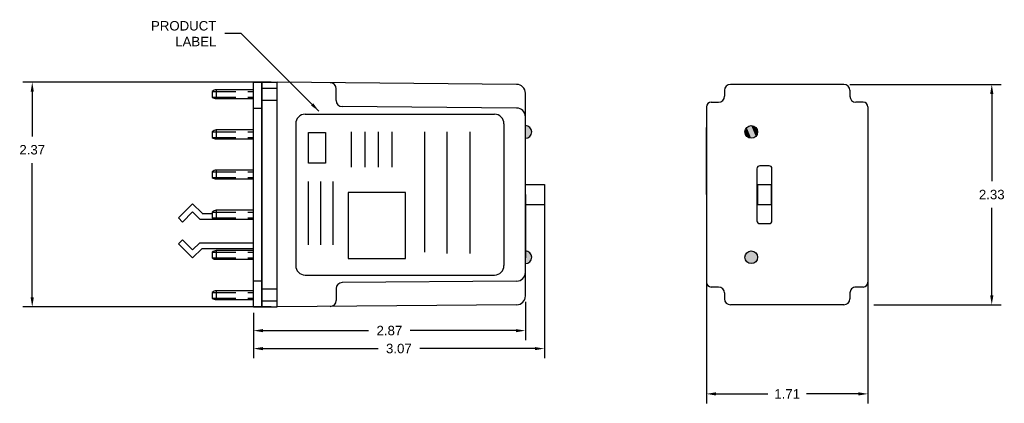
# Model space of a CAD drawing. Extents: x -11.8 to -1.4, y 7.7 to 11.8.
import ezdxf

# ---------------------------------------------------------------- set-up
doc = ezdxf.new("R2010")
doc.units = 0
doc.header["$LTSCALE"] = 0.5
doc.header["$MEASUREMENT"] = 0
doc.header["$PDMODE"] = 2
doc.header["$PDSIZE"] = 0.05
doc.linetypes.add('DASHED', pattern=[0.75, 0.5, -0.25])
doc.layers.get('0').update_dxf_attribs({"linetype": 'CONTINUOUS'})
doc.layers.get('DEFPOINTS').update_dxf_attribs({"linetype": 'CONTINUOUS'})
doc.layers.add('DIM', color=8, linetype='CONTINUOUS')
doc.layers.add('LAYER10', color=7, linetype='CONTINUOUS')
doc.styles.get("Standard").update_dxf_attribs({"font": 'ARIAL.TTF'})
doc.dimstyles.get("Standard").update_dxf_attribs({"dimtxt": 0.18, "dimasz": 0.18, "dimexe": 0.18, "dimexo": 0.0625, "dimgap": 0.09, "dimtad": 0, "dimtih": 1, "dimtoh": 1, "dimdec": 4, "dimzin": 0, "dimdsep": 46, "dimtxsty": 'STANDARD', "dimcen": 0.09, "dimadec": 0, "dimazin": 0, "dimtfac": 1, "dimtdec": 4, "dimtofl": 0, "dimtmove": 0, "dimatfit": 3, "dimfxl": 1, "dimtolj": 1, "dimtzin": 0, "dimarcsym": 0})

# ---------------------------------------------------------------- blocks, each defined once
blk = doc.blocks.new('*D1')
at = {"layer": 'DEFPOINTS', "color": 0}
for p in [(-4.515, 9.893), (-2.809, 9.893), (-2.809, 7.848)]:
    blk.add_point(p, dxfattribs=at)
at = {"layer": 'DIM', "color": 0, "lineweight": -2}
for p, q in [((-4.515, 9.83), (-4.515, 7.748)), ((-2.809, 9.83), (-2.809, 7.748)), ((-4.415, 7.848), (-3.868, 7.848)), ((-2.909, 7.848), (-3.457, 7.848))]:
    blk.add_line(p, q, dxfattribs=at)
at = {"layer": 'DIM', "color": 0}
for points in [[(-4.415, 7.865), (-4.415, 7.831), (-4.515, 7.848)], [(-2.909, 7.865), (-2.909, 7.831), (-2.809, 7.848)]]:
    blk.add_solid(points, dxfattribs=at)
at = {"layer": 'DIM', "color": 0, "insert": (-3.662, 7.848), "char_height": 0.1, "attachment_point": 5}
blk.add_mtext('\\A1;1.71', dxfattribs=at)
blk = doc.blocks.new('*D2')
at = {"layer": 'DEFPOINTS', "color": 0}
for p in [(-3.062, 11.12), (-2.809, 8.79), (-1.501, 8.79)]:
    blk.add_point(p, dxfattribs=at)
at = {"layer": 'DIM', "color": 0, "lineweight": -2}
for p, q in [((-3, 11.12), (-1.401, 11.12)), ((-1.501, 11.02), (-1.501, 10.096)), ((-1.501, 8.89), (-1.501, 9.814)), ((-2.747, 8.79), (-1.401, 8.79))]:
    blk.add_line(p, q, dxfattribs=at)
at = {"layer": 'DIM', "color": 0}
for points in [[(-1.518, 11.02), (-1.484, 11.02), (-1.501, 11.12)], [(-1.518, 8.89), (-1.484, 8.89), (-1.501, 8.79)]]:
    blk.add_solid(points, dxfattribs=at)
at = {"layer": 'DIM', "color": 0, "insert": (-1.501, 9.955), "char_height": 0.1, "attachment_point": 5}
blk.add_mtext('\\A1;2.33', dxfattribs=at)
blk = doc.blocks.new('*D4')
at = {"layer": 'DEFPOINTS', "color": 0}
for p in [(-9.051, 11.143), (-11.637, 8.768), (-9.051, 8.768)]:
    blk.add_point(p, dxfattribs=at)
at = {"layer": 'DIM', "color": 0, "lineweight": -2}
for p, q in [((-9.114, 11.143), (-11.737, 11.143)), ((-11.637, 11.043), (-11.637, 10.57)), ((-11.637, 8.868), (-11.637, 10.288)), ((-9.114, 8.768), (-11.737, 8.768))]:
    blk.add_line(p, q, dxfattribs=at)
at = {"layer": 'DIM', "color": 0}
for points in [[(-11.654, 11.043), (-11.62, 11.043), (-11.637, 11.143)], [(-11.654, 8.868), (-11.62, 8.868), (-11.637, 8.768)]]:
    blk.add_solid(points, dxfattribs=at)
at = {"layer": 'DIM', "color": 0, "insert": (-11.637, 10.429), "char_height": 0.1, "attachment_point": 5}
blk.add_mtext('\\A1;2.37', dxfattribs=at)
blk = doc.blocks.new('*D5')
at = {"layer": 'DEFPOINTS', "color": 0}
for p in [(-6.227, 9.955), (-9.301, 8.768), (-6.227, 8.327)]:
    blk.add_point(p, dxfattribs=at)
at = {"layer": 'DIM', "color": 0, "lineweight": -2}
for p, q in [((-6.227, 9.893), (-6.227, 8.227)), ((-9.301, 8.706), (-9.301, 8.227)), ((-9.201, 8.327), (-7.984, 8.327)), ((-6.327, 8.327), (-7.544, 8.327))]:
    blk.add_line(p, q, dxfattribs=at)
at = {"layer": 'DIM', "color": 0}
for points in [[(-9.201, 8.343), (-9.201, 8.31), (-9.301, 8.327)], [(-6.327, 8.31), (-6.327, 8.343), (-6.227, 8.327)]]:
    blk.add_solid(points, dxfattribs=at)
at = {"layer": 'DIM', "color": 0, "insert": (-7.764, 8.327), "char_height": 0.1, "attachment_point": 5}
blk.add_mtext('\\A1;3.07', dxfattribs=at)
blk = doc.blocks.new('*D6')
at = {"layer": 'DEFPOINTS', "color": 0}
for p in [(-6.427, 8.884), (-9.301, 8.768), (-6.427, 8.517)]:
    blk.add_point(p, dxfattribs=at)
at = {"layer": 'DIM', "color": 0, "lineweight": -2}
for p, q in [((-6.427, 8.821), (-6.427, 8.417)), ((-9.301, 8.706), (-9.301, 8.417)), ((-9.201, 8.517), (-8.085, 8.517)), ((-6.527, 8.517), (-7.643, 8.517))]:
    blk.add_line(p, q, dxfattribs=at)
at = {"layer": 'DIM', "color": 0}
for points in [[(-9.201, 8.533), (-9.201, 8.5), (-9.301, 8.517)], [(-6.527, 8.5), (-6.527, 8.533), (-6.427, 8.517)]]:
    blk.add_solid(points, dxfattribs=at)
at = {"layer": 'DIM', "color": 0, "insert": (-7.864, 8.517), "char_height": 0.1, "attachment_point": 5}
blk.add_mtext('\\A1;2.87', dxfattribs=at)

msp = doc.modelspace()

# ---------------------------------------------------------------- hatches: boundary and pattern name
for points in [[(-6.427, 10.685), (-6.427, 10.618), (-6.427, 10.551, 1)], [(-4.109, 10.618, 1), (-3.975, 10.618, 1)], [(-6.427, 9.359), (-6.427, 9.292), (-6.427, 9.225, 1)], [(-4.109, 9.292, 1), (-3.975, 9.292, 1)]]:
    msp.add_hatch(color=256).paths.add_polyline_path(points)

# ---------------------------------------------------------------- linework, layer by layer
at = {"color": 7, "linetype": 'Continuous'}
for p, q in [((-9.301, 8.767), (-9.301, 11.143)), ((-9.301, 11.143), (-9.207, 11.143)), ((-9.207, 8.767), (-9.207, 11.143)), ((-9.736, 11.045), (-9.736, 10.985)), ((-9.303, 11.064), (-9.694, 11.064)), ((-9.694, 11.064), (-9.694, 10.971)), ((-9.694, 10.971), (-9.303, 10.971)), ((-9.301, 10.868), (-9.207, 10.868)), ((-9.736, 10.62), (-9.736, 10.56)), ((-9.303, 10.639), (-9.694, 10.639)), ((-9.694, 10.639), (-9.694, 10.546)), ((-9.694, 10.546), (-9.303, 10.546)), ((-9.736, 10.195), (-9.736, 10.135)), ((-9.303, 10.214), (-9.694, 10.214)), ((-9.694, 10.214), (-9.694, 10.121)), ((-9.694, 10.121), (-9.303, 10.121)), ((-9.303, 9.789), (-9.694, 9.789)), ((-9.694, 9.789), (-9.694, 9.696)), ((-9.736, 9.77), (-9.736, 9.71)), ((-9.694, 9.696), (-9.303, 9.696)), ((-9.303, 9.364), (-9.694, 9.364)), ((-9.694, 9.364), (-9.694, 9.271)), ((-9.736, 9.345), (-9.736, 9.285)), ((-9.694, 9.271), (-9.303, 9.271)), ((-9.301, 9.043), (-9.207, 9.043)), ((-9.736, 8.92), (-9.736, 8.86)), ((-9.303, 8.939), (-9.694, 8.939)), ((-9.694, 8.939), (-9.694, 8.846)), ((-9.694, 8.846), (-9.303, 8.846))]:
    msp.add_line(p, q, dxfattribs=at)
for p, q in [((-9.211, 8.768), (-9.211, 11.143)), ((-9.211, 11.143), (-9.051, 11.143)), ((-6.52, 11.12), (-9.051, 11.143)), ((-6.52, 11.12), (-9.051, 11.143)), ((-9.051, 8.768), (-9.051, 11.143)), ((-8.426, 10.949), (-8.426, 11.075)), ((-8.426, 10.949), (-8.426, 11.075)), ((-6.427, 8.884), (-6.427, 11.027)), ((-6.427, 8.884), (-6.427, 11.027)), ((-4.325, 11.058), (-4.325, 10.995)), ((-3.062, 11.12), (-4.262, 11.12)), ((-3.662, 11.12), (-4.042, 11.12)), ((-3, 11.058), (-3, 10.995)), ((-4.465, 10.933), (-4.387, 10.933)), ((-2.859, 10.933), (-2.937, 10.933)), ((-6.52, 10.87), (-8.364, 10.887)), ((-6.52, 10.87), (-8.364, 10.887)), ((-4.515, 10.883), (-4.515, 9.028)), ((-2.809, 10.883), (-2.809, 9.028)), ((-8.754, 10.805), (-6.754, 10.805)), ((-8.854, 10.705), (-8.854, 9.205)), ((-8.268, 10.62), (-8.268, 10.246)), ((-8.123, 10.62), (-8.123, 10.246)), ((-7.983, 10.62), (-7.983, 10.246)), ((-7.839, 10.62), (-7.839, 10.246)), ((-7.493, 10.62), (-7.493, 9.348)), ((-7.256, 10.62), (-7.256, 9.333)), ((-7.013, 10.62), (-7.013, 9.333)), ((-6.654, 10.705), (-6.654, 9.205)), ((-6.427, 10.618), (-6.427, 10.685)), ((-6.427, 9.955), (-6.427, 10.665)), ((-4.515, 9.955), (-4.515, 10.665)), ((-8.721, 10.093), (-8.721, 9.425)), ((-8.592, 10.093), (-8.592, 9.425)), ((-8.46, 10.093), (-8.46, 9.425)), ((-3.972, 9.848), (-3.972, 10.063)), ((-3.972, 10.063), (-3.83, 10.063)), ((-3.83, 10.063), (-3.83, 9.848)), ((-6.427, 9.955), (-6.427, 9.285)), ((-4.515, 9.955), (-4.515, 9.285)), ((-4.515, 9.955), (-4.515, 9.285)), ((-3.83, 9.848), (-3.972, 9.848)), ((-6.427, 9.292), (-6.427, 9.359)), ((-8.754, 9.105), (-6.754, 9.105)), ((-8.426, 8.962), (-8.426, 8.835)), ((-8.426, 8.962), (-8.426, 8.835)), ((-6.52, 9.04), (-8.364, 9.024)), ((-6.52, 9.04), (-8.364, 9.024)), ((-4.387, 8.978), (-4.465, 8.978)), ((-2.859, 8.978), (-2.937, 8.978)), ((-4.325, 8.915), (-4.325, 8.853)), ((-3, 8.915), (-3, 8.853)), ((-9.211, 8.768), (-9.051, 8.768)), ((-6.52, 8.79), (-9.051, 8.768)), ((-6.52, 8.79), (-9.051, 8.768)), ((-3.062, 8.79), (-4.262, 8.79)), ((-3.662, 8.79), (-3.767, 8.79))]:
    msp.add_line(p, q)
at = {"color": 7, "linetype": 'DASHED'}
for p, q in [((-9.736, 11.045), (-9.301, 11.045)), ((-9.736, 10.985), (-9.301, 10.985)), ((-9.736, 10.62), (-9.301, 10.62)), ((-9.736, 10.56), (-9.301, 10.56)), ((-9.736, 10.195), (-9.301, 10.195)), ((-9.736, 10.135), (-9.301, 10.135)), ((-9.736, 9.77), (-9.301, 9.77)), ((-9.736, 9.71), (-9.301, 9.71)), ((-9.736, 9.345), (-9.301, 9.345)), ((-9.736, 9.285), (-9.301, 9.285)), ((-9.736, 8.92), (-9.301, 8.92)), ((-9.736, 8.86), (-9.301, 8.86))]:
    msp.add_line(p, q, dxfattribs=at)
at = {"color": 7}
for p, q in [((-9.943, 9.858), (-10.093, 9.708)), ((-9.843, 9.758), (-9.943, 9.858)), ((-10.051, 9.665), (-10.093, 9.708)), ((-9.943, 9.773), (-10.051, 9.665)), ((-9.867, 9.696), (-9.943, 9.773)), ((-9.867, 9.696), (-9.303, 9.696)), ((-9.843, 9.756), (-9.736, 9.756)), ((-9.303, 9.696), (-9.303, 9.446)), ((-10.051, 9.478), (-10.093, 9.436)), ((-9.943, 9.371), (-10.051, 9.478)), ((-9.943, 9.286), (-10.093, 9.436)), ((-9.868, 9.446), (-9.943, 9.371)), ((-9.843, 9.386), (-9.943, 9.286)), ((-9.868, 9.446), (-9.303, 9.446)), ((-9.843, 9.386), (-9.301, 9.386)), ((-9.301, 8.767), (-9.207, 8.767))]:
    msp.add_line(p, q, dxfattribs=at)
at = {"color": 7, "linetype": 'Continuous'}
for points in [[(-9.694, 11.064, 0.185008), (-9.736, 11.045)], [(-9.736, 10.985, 0.185008), (-9.694, 10.971)], [(-9.694, 10.639, 0.185008), (-9.736, 10.62)], [(-9.736, 10.56, 0.185008), (-9.694, 10.546)], [(-9.694, 10.214, 0.185008), (-9.736, 10.195)], [(-9.736, 10.135, 0.185008), (-9.694, 10.121)], [(-9.694, 9.789, 0.185008), (-9.736, 9.77)], [(-9.736, 9.71, 0.185008), (-9.694, 9.696)], [(-9.694, 9.364, 0.185008), (-9.736, 9.345)], [(-9.736, 9.285, 0.185008), (-9.694, 9.271)], [(-9.694, 8.939, 0.185008), (-9.736, 8.92)], [(-9.736, 8.86, 0.185008), (-9.694, 8.846)]]:
    msp.add_lwpolyline(points, format="xyb", dxfattribs=at)
for points in [[(-8.72, 10.613), (-8.54, 10.613), (-8.54, 10.289), (-8.72, 10.289)], [(-6.427, 9.848), (-6.427, 10.063), (-6.227, 10.063), (-6.227, 9.848)], [(-7.693, 9.978), (-8.299, 9.978), (-8.299, 9.281), (-7.693, 9.281)]]:
    msp.add_lwpolyline(points, close=True)
for points in [[(-3.981, 10.229), (-3.981, 9.679)], [(-3.854, 10.26), (-3.95, 10.26)], [(-3.823, 9.679), (-3.823, 10.229)], [(-3.823, 9.679), (-3.823, 10.229)], [(-3.823, 9.679), (-3.823, 10.229)], [(-3.95, 9.648), (-3.854, 9.648)]]:
    msp.add_lwpolyline(points)
for centre in [(-4.042, 10.618), (-4.042, 10.618), (-4.042, 9.292)]:
    msp.add_circle(centre, 0.067)
for centre, radius, start, end in [((-8.489, 11.075), 0.0625, 0, 89.5), ((-6.521, 11.027), 0.0937, 0, 89.5), ((-6.521, 11.027), 0.0937, 0, 89.5), ((-4.262, 11.058), 0.0625, 90, 180), ((-3.062, 11.058), 0.0625, 0, 90), ((-8.364, 10.949), 0.0625, 180, 269.5), ((-8.364, 10.949), 0.0625, 180, 269.5), ((-4.465, 10.883), 0.05, 90, 180), ((-4.387, 10.995), 0.0625, 270, 0), ((-2.937, 10.995), 0.0625, 180, 270), ((-2.859, 10.883), 0.05, 0, 90), ((-6.521, 10.777), 0.0937, 0, 89.5), ((-6.521, 10.777), 0.0937, 0, 89.5), ((-8.754, 10.705), 0.1, 90, 180), ((-6.754, 10.705), 0.1, 0, 90), ((-6.427, 10.618), 0.067, 270, 90), ((-3.95, 10.229), 0.031, 90, 180), ((-3.854, 10.229), 0.031, 0, 90), ((-3.95, 9.679), 0.031, 180, 270), ((-3.854, 9.679), 0.031, 270, 0), ((-6.427, 9.292), 0.067, 270, 90), ((-8.754, 9.205), 0.1, 180, 270), ((-6.754, 9.205), 0.1, 270, 0), ((-6.521, 9.134), 0.0937, 270.5, 0), ((-6.521, 9.134), 0.0937, 270.5, 0), ((-8.364, 8.962), 0.0625, 90.5, 180), ((-8.364, 8.962), 0.0625, 90.5, 180), ((-4.465, 9.028), 0.05, 180, 270), ((-4.387, 8.915), 0.0625, 0, 90), ((-2.937, 8.915), 0.0625, 89.9322, 180), ((-2.859, 9.028), 0.05, 270, 0), ((-6.521, 8.884), 0.0937, 270.5, 0), ((-6.521, 8.884), 0.0937, 270.5, 0), ((-4.262, 8.853), 0.0625, 180, 270), ((-3.062, 8.853), 0.0625, 270, 0), ((-8.489, 8.835), 0.0625, 270.5, 0), ((-8.489, 8.835), 0.0625, 270.5, 0)]:
    msp.add_arc(centre, radius, start, end)
at = {"linetype": 'Continuous'}
for points in [[(-4.09, 10.571), (-4.109, 10.618), (-4.09, 10.666)], [(-4.042, 10.551), (-4.09, 10.666), (-4.042, 10.685)], [(-4.09, 10.571), (-4.09, 10.666), (-4.042, 10.551)], [(-4.042, 10.551), (-4.042, 10.685), (-3.995, 10.571)], [(-3.995, 10.571), (-4.042, 10.685), (-3.995, 10.666)], [(-3.995, 10.571), (-3.995, 10.666), (-3.975, 10.618)]]:
    msp.add_solid(points, dxfattribs=at)
at = {"layer": 'LAYER10', "color": 7, "linetype": 'Continuous'}
for p, q in [((-9.301, 8.767), (-9.301, 11.143)), ((-9.301, 11.143), (-9.051, 11.143)), ((-9.207, 8.767), (-9.207, 11.143)), ((-9.051, 8.767), (-9.051, 11.143)), ((-9.301, 10.868), (-9.207, 10.868)), ((-9.301, 9.043), (-9.207, 9.043)), ((-9.301, 8.767), (-9.051, 8.767))]:
    msp.add_line(p, q, dxfattribs=at)
at = {"layer": 'LAYER10', "color": 7, "linetype": 'DASHED'}
for p, q in [((-9.206, 11.08), (-9.051, 11.08)), ((-9.206, 10.955), (-9.051, 10.955)), ((-9.051, 8.955), (-9.206, 8.955)), ((-9.051, 8.83), (-9.206, 8.83))]:
    msp.add_line(p, q, dxfattribs=at)

# ---------------------------------------------------------------- texts
at = {"layer": 'DIM', "insert": (-9.692, 11.657), "char_height": 0.1, "attachment_point": 6}
msp.add_mtext('PRODUCT\\PLABEL', dxfattribs=at)

# ---------------------------------------------------------------- dimensions: what is measured, and where the dimension line sits
at = {"layer": 'DIM'}
for base, p1, p2, picture, middle in [((-11.637, 8.7681), (-9.0512, 11.1425), (-9.0512, 8.7681), '*D4', (-11.637, 10.4288)), ((-1.501, 8.79), (-3.062, 11.12), (-2.809, 8.79), '*D2', (-1.501, 9.955))]:
    dim = msp.add_linear_dim(base=base, p1=p1, p2=p2, angle=90, dimstyle='STANDARD', override={"dimtxt": 0.1, "dimasz": 0.1, "dimexe": 0.1, "dimdec": 2, "dimtdec": 3}, dxfattribs=at)
    dim.commit()
    dim.dimension.update_dxf_attribs({"geometry": picture, "text_midpoint": middle, "dimtype": 160})
for base, p1, p2, picture, middle in [((-6.227, 8.327), (-9.301, 8.768), (-6.227, 9.955), '*D5', (-7.764, 8.327)), ((-2.809, 7.848), (-4.515, 9.893), (-2.809, 9.893), '*D1', (-3.662, 7.848)), ((-6.427, 8.517), (-9.301, 8.768), (-6.427, 8.884), '*D6', (-7.864, 8.517))]:
    dim = msp.add_linear_dim(base=base, p1=p1, p2=p2, dimstyle='STANDARD', override={"dimtxt": 0.1, "dimasz": 0.1, "dimexe": 0.1, "dimdec": 2, "dimtdec": 3}, dxfattribs=at)
    dim.commit()
    dim.dimension.update_dxf_attribs({"geometry": picture, "text_midpoint": middle})

# ---------------------------------------------------------------- leaders
at = {"layer": 'DIM', "annotation_type": 0, "has_hookline": 1, "hookline_direction": 1, "text_width": 0.677}
msp.add_leader([(-8.609, 10.838), (-9.429, 11.657), (-9.602, 11.657)], dimstyle='STANDARD', override={"dimtxt": 0.1, "dimasz": 0.1, "dimexe": 0.1, "dimdec": 3, "dimtdec": 3}, dxfattribs=at)

doc.saveas('drawing.dxf')
